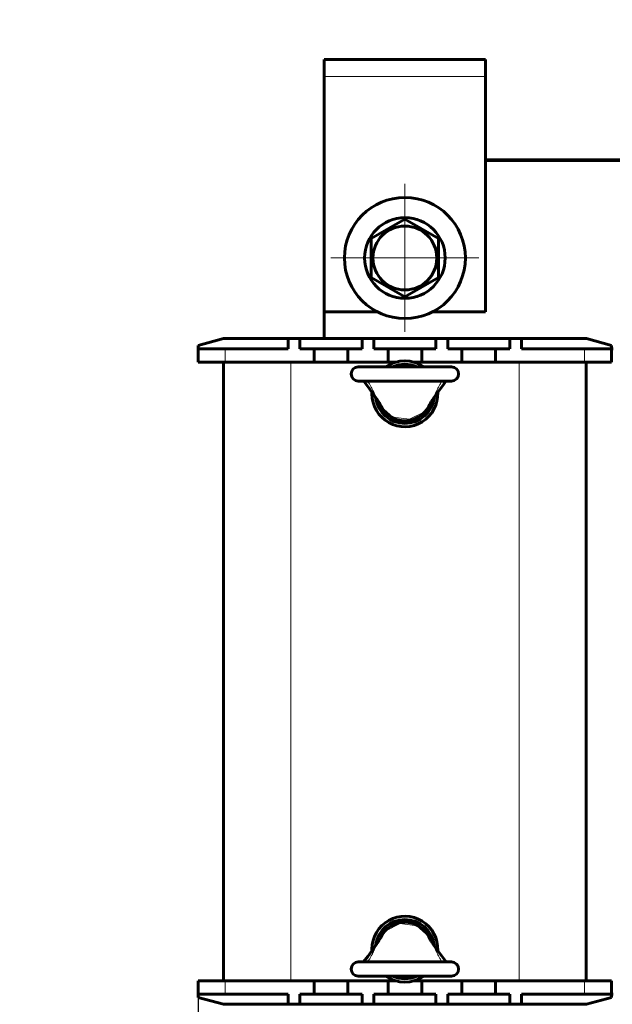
# Model space of a CAD drawing. Header units: millimetres. Extents: x 0 to 420, y 0 to 594.
# Tile 2 of 6: x 0 to 88, y 168 to 314. Entities that reach past the tile are written whole.
import ezdxf

# ---------------------------------------------------------------- set-up
doc = ezdxf.new("R2010")
doc.units = ezdxf.units.MM
for name, pattern in [('K5LT_AXLED', [19.5, 15, -1.5, 1.5, -1.5]), ('K5LT_BASIC', [0]), ('K5LT_THIN', [0])]:
    doc.linetypes.add(name, pattern=pattern)
doc.layers.add('Системный слой', color=7, linetype='Continuous')
doc.styles.add('KDIMTEXTSTYLE', font='GOST_AU.SHX', dxfattribs={"width": 0.96, "oblique": 15, "height": 5})
doc.dimstyles.new('KDIMSTYLE (1.00)', dxfattribs={"dimtxt": 5, "dimasz": 1, "dimexe": 2, "dimexo": 0, "dimgap": 1, "dimtad": 1, "dimtxsty": 'KDIMTEXTSTYLE', "dimsah": 1, "dimcen": 0, "dimdle": 1, "dimadec": 0, "dimazin": 0, "dimtfac": 0.667, "dimtmove": 0, "dimatfit": 3, "dimfxl": 1, "dimtvp": 1, "dimtolj": 1, "dimtzin": 0, "dimarcsym": 0})

# ---------------------------------------------------------------- blocks, each defined once
blk = doc.blocks.new('U4')
at = {"layer": 'Системный слой', "color": 150, "linetype": 'K5LT_BASIC', "lineweight": 60, "true_color": 0x0080ff}
for p, q in [((43.83, 171.17), (48.83, 171.17)), ((54.83, 171.17), (55.95, 171.17)), ((58.72, 171.17), (59.83, 171.17)), ((65.83, 171.17), (70.83, 171.17))]:
    blk.add_line(p, q, dxfattribs=at)
blk = doc.blocks.new('U5')
at = {"layer": 'Системный слой', "color": 150, "linetype": 'K5LT_BASIC', "lineweight": 60, "true_color": 0x0080ff}
for p, q in [((43.83, 263.17), (48.83, 263.17)), ((54.83, 263.17), (55.95, 263.17)), ((58.72, 263.17), (59.83, 263.17)), ((65.83, 263.17), (70.83, 263.17))]:
    blk.add_line(p, q, dxfattribs=at)
blk = doc.blocks.new('U8')
at = {"layer": 'Системный слой', "color": 150, "linetype": 'K5LT_BASIC', "lineweight": 60, "true_color": 0x0080ff}
for p, q in [((45.33, 270.67), (53.21, 270.67)), ((61.46, 270.67), (69.33, 270.67))]:
    blk.add_line(p, q, dxfattribs=at)
blk = doc.blocks.new('U9')
at = {"layer": 'Системный слой', "color": 150, "linetype": 'K5LT_BASIC', "lineweight": 60, "true_color": 0x0080ff}
for p, q in [((51.18, 260.37), (51.8, 259.55)), ((51.8, 259.55), (52.42, 258.7)), ((52.42, 258.7), (53.06, 257.8))]:
    blk.add_line(p, q, dxfattribs=at)
blk = doc.blocks.new('U10')
at = {"layer": 'Системный слой', "color": 150, "linetype": 'K5LT_BASIC', "lineweight": 60, "true_color": 0x0080ff}
for p, q in [((62.86, 259.55), (62.24, 258.7)), ((63.49, 260.37), (62.86, 259.55)), ((62.24, 258.7), (61.61, 257.8))]:
    blk.add_line(p, q, dxfattribs=at)
blk = doc.blocks.new('U11')
at = {"layer": 'Системный слой', "color": 150, "linetype": 'K5LT_BASIC', "lineweight": 60, "true_color": 0x0080ff}
for p, q in [((62.24, 175.64), (61.61, 176.53)), ((62.86, 174.78), (62.24, 175.64)), ((63.49, 173.97), (62.86, 174.78))]:
    blk.add_line(p, q, dxfattribs=at)
blk = doc.blocks.new('U12')
at = {"layer": 'Системный слой', "color": 150, "linetype": 'K5LT_BASIC', "lineweight": 60, "true_color": 0x0080ff}
for p, q in [((52.42, 175.63), (53.06, 176.53)), ((51.18, 173.97), (51.8, 174.78)), ((51.8, 174.78), (52.42, 175.63))]:
    blk.add_line(p, q, dxfattribs=at)
blk = doc.blocks.new('U17')
at = {"layer": 'Системный слой', "color": 150, "linetype": 'K5LT_BASIC', "lineweight": 60, "true_color": 0x0080ff}
for p, q in [((88.08, 265.17), (88.33, 265.17)), ((149.83, 265.17), (150.08, 265.17))]:
    blk.add_line(p, q, dxfattribs=at)
blk = doc.blocks.new('U28')
at = {"layer": 'Системный слой', "color": 150, "linetype": 'K5LT_BASIC', "lineweight": 60, "true_color": 0x0080ff}
for p, q in [((88.33, 169.17), (88.08, 169.17)), ((150.08, 169.17), (149.83, 169.17))]:
    blk.add_line(p, q, dxfattribs=at)
blk = doc.blocks.new('U29')
at = {"layer": 'Системный слой', "color": 150, "linetype": 'K5LT_BASIC', "lineweight": 60, "true_color": 0x0080ff}
for start, end in [(54.7187, 125.2813), (180, 2.4479), (177.5521, 180)]:
    blk.add_arc((57.33, 258.47), 4.9, start, end, dxfattribs=at)
blk = doc.blocks.new('U30')
at = {"layer": 'Системный слой', "color": 150, "linetype": 'K5LT_BASIC', "lineweight": 60, "true_color": 0x0080ff}
for start, end in [(357.5521, 180), (180, 182.4479), (234.7187, 305.2813)]:
    blk.add_arc((57.33, 175.87), 4.9, start, end, dxfattribs=at)
blk = doc.blocks.new('U31')
at = {"layer": 'Системный слой', "color": 150, "linetype": 'K5LT_BASIC', "lineweight": 60, "true_color": 0x0080ff}
for start, end in [(7.0448, 172.9551), (245.38, 294.62)]:
    blk.add_arc((57.33, 175.87), 4.4, start, end, dxfattribs=at)
blk = doc.blocks.new('U32')
at = {"layer": 'Системный слой', "color": 150, "linetype": 'K5LT_BASIC', "lineweight": 60, "true_color": 0x0080ff}
for start, end in [(65.38, 114.62), (187.0448, 352.9551)]:
    blk.add_arc((57.33, 258.47), 4.4, start, end, dxfattribs=at)
blk = doc.blocks.new('U35')
at = {"layer": 'Системный слой', "color": 7, "linetype": 'K5LT_THIN', "lineweight": 18}
for p, q in [((55.55, 255.01), (53.82, 256.55)), ((60.84, 256.55), (60.27, 255.8)), ((58.01, 254.67), (55.55, 255.01)), ((60.27, 255.8), (58.01, 254.67))]:
    blk.add_line(p, q, dxfattribs=at)
for centre, start, end in [((56.45, 258.01), 207.521, 209.0666), ((58.22, 258.01), 330.9338, 332.4786)]:
    blk.add_arc(centre, 3, start, end, dxfattribs=at)
blk = doc.blocks.new('U36')
at = {"layer": 'Системный слой', "color": 7, "linetype": 'K5LT_THIN', "lineweight": 18}
for p, q in [((54.39, 178.53), (56.65, 179.67)), ((56.65, 179.67), (59.12, 179.33)), ((59.12, 179.33), (60.84, 177.79)), ((53.82, 177.79), (54.39, 178.53))]:
    blk.add_line(p, q, dxfattribs=at)
for centre, start, end in [((56.45, 176.33), 150.9338, 152.4786), ((58.22, 176.33), 27.521, 29.0666)]:
    blk.add_arc(centre, 3, start, end, dxfattribs=at)
blk = doc.blocks.new('KDIMARROW_01')
at = {"layer": 'Системный слой'}
blk.add_hatch(color=0, dxfattribs=at).paths.add_polyline_path([(0, 0), (-7, 0.92), (-6.3, 0), (-7, -0.92)])
at = {"layer": 'Системный слой', "color": 0, "linetype": 'K5LT_THIN', "lineweight": 18}
for p, q in [((-6.3, 0), (-7, 0.92)), ((-7, 0.92), (0, 0)), ((0, 0), (-7, -0.92)), ((-7, -0.92), (-6.3, 0)), ((0, 0), (-1, 0))]:
    blk.add_line(p, q, dxfattribs=at)
blk = doc.blocks.new('U41')
at = {"layer": 'Системный слой', "color": 30, "linetype": 'K5LT_AXLED', "lineweight": 18, "true_color": 0xff8000}
for q in [(57.33, 289.67), (46.33, 278.67), (68.33, 278.67), (57.33, 267.67)]:
    blk.add_line((57.33, 278.67), q, dxfattribs=at)

msp = doc.modelspace()

# ---------------------------------------------------------------- linework, layer by layer
at = {"layer": 'Системный слой', "color": 150, "linetype": 'K5LT_BASIC', "lineweight": 60, "true_color": 0x0080ff}
for p, q in [((45.334, 308.166), (45.334, 305.666)), ((45.334, 308.166), (69.334, 308.166)), ((69.334, 305.666), (69.334, 308.166)), ((45.334, 305.666), (45.334, 270.666)), ((69.334, 270.666), (69.334, 305.666)), ((69.334, 293.266), (168.834, 293.266)), ((168.834, 293.166), (69.334, 293.166)), ((52.334, 281.553), (57.334, 284.44)), ((57.334, 284.44), (62.334, 281.553)), ((52.334, 275.779), (52.334, 281.553)), ((62.334, 281.553), (62.334, 275.779)), ((57.334, 272.893), (52.334, 275.779)), ((62.334, 275.779), (57.334, 272.893)), ((45.334, 270.666), (45.334, 266.666)), ((30.316, 266.666), (26.584, 265.666)), ((30.316, 266.666), (39.959, 266.666)), ((39.959, 266.666), (41.709, 266.666)), ((39.959, 265.166), (39.959, 266.666)), ((41.709, 265.166), (41.709, 266.666)), ((41.709, 266.666), (50.959, 266.666)), ((50.959, 265.166), (50.959, 266.666)), ((50.959, 266.666), (52.709, 266.666)), ((52.709, 266.666), (61.959, 266.666)), ((52.709, 265.166), (52.709, 266.666)), ((61.959, 265.166), (61.959, 266.666)), ((61.959, 266.666), (63.709, 266.666)), ((63.709, 266.666), (72.959, 266.666)), ((63.709, 265.166), (63.709, 266.666)), ((72.959, 266.666), (74.709, 266.666)), ((72.959, 265.166), (72.959, 266.666)), ((74.709, 266.666), (84.352, 266.666)), ((74.709, 265.166), (74.709, 266.666)), ((88.084, 265.666), (84.352, 266.666)), ((26.584, 265.166), (26.584, 265.666)), ((26.584, 265.166), (30.584, 265.166)), ((26.584, 263.166), (26.584, 265.166)), ((30.584, 265.166), (39.959, 265.166)), ((41.709, 265.166), (43.834, 265.166)), ((43.834, 265.166), (43.834, 263.166)), ((46.334, 265.166), (43.834, 265.166)), ((48.834, 265.166), (46.334, 265.166)), ((48.834, 263.166), (48.834, 265.166)), ((48.834, 265.166), (50.959, 265.166)), ((52.709, 265.166), (54.834, 265.166)), ((57.334, 265.166), (54.834, 265.166)), ((54.834, 265.166), (54.834, 263.166)), ((59.834, 265.166), (57.334, 265.166)), ((59.834, 263.166), (59.834, 265.166)), ((59.834, 265.166), (61.959, 265.166)), ((63.709, 265.166), (65.834, 265.166)), ((65.834, 265.166), (65.834, 263.166)), ((68.334, 265.166), (65.834, 265.166)), ((70.834, 265.166), (68.334, 265.166)), ((70.834, 263.166), (70.834, 265.166)), ((70.834, 265.166), (72.959, 265.166)), ((74.709, 265.166), (84.084, 265.166)), ((84.084, 265.166), (88.084, 265.166)), ((88.084, 265.166), (88.084, 265.666)), ((88.084, 263.166), (88.084, 265.166)), ((26.584, 263.166), (30.584, 263.166)), ((30.334, 171.166), (30.334, 263.166)), ((30.584, 263.166), (43.834, 263.166)), ((48.834, 263.166), (54.834, 263.166)), ((64.284, 262.466), (50.384, 262.466)), ((59.834, 263.166), (65.834, 263.166)), ((70.834, 263.166), (84.084, 263.166)), ((84.084, 263.166), (88.084, 263.166)), ((84.334, 171.166), (84.334, 263.166)), ((64.284, 260.366), (50.384, 260.366)), ((50.384, 173.966), (64.284, 173.966)), ((50.384, 171.866), (64.284, 171.866)), ((30.584, 171.166), (26.584, 171.166)), ((26.584, 171.166), (26.584, 169.166)), ((43.834, 171.166), (30.584, 171.166)), ((43.834, 171.166), (43.834, 169.166)), ((48.834, 169.166), (48.834, 171.166)), ((54.834, 171.166), (48.834, 171.166)), ((54.834, 171.166), (54.834, 169.166)), ((59.834, 169.166), (59.834, 171.166)), ((65.834, 171.166), (59.834, 171.166)), ((65.834, 171.166), (65.834, 169.166)), ((70.834, 169.166), (70.834, 171.166)), ((84.084, 171.166), (70.834, 171.166)), ((88.084, 171.166), (84.084, 171.166)), ((88.084, 171.166), (88.084, 169.166)), ((30.584, 169.166), (26.584, 169.166)), ((26.584, 169.166), (26.584, 168.666)), ((26.584, 168.666), (30.316, 167.666)), ((39.959, 169.166), (30.584, 169.166)), ((39.959, 169.166), (39.959, 167.666)), ((41.709, 169.166), (41.709, 167.666)), ((43.834, 169.166), (41.709, 169.166)), ((43.834, 169.166), (46.334, 169.166)), ((46.334, 169.166), (48.834, 169.166)), ((50.959, 169.166), (48.834, 169.166)), ((50.959, 169.166), (50.959, 167.666)), ((52.709, 169.166), (52.709, 167.666)), ((54.834, 169.166), (52.709, 169.166)), ((54.834, 169.166), (57.334, 169.166)), ((57.334, 169.166), (59.834, 169.166)), ((61.959, 169.166), (59.834, 169.166)), ((61.959, 169.166), (61.959, 167.666)), ((63.709, 169.166), (63.709, 167.666)), ((65.834, 169.166), (63.709, 169.166)), ((65.834, 169.166), (68.334, 169.166)), ((68.334, 169.166), (70.834, 169.166)), ((72.959, 169.166), (70.834, 169.166)), ((72.959, 169.166), (72.959, 167.666)), ((74.709, 169.166), (74.709, 167.666)), ((84.084, 169.166), (74.709, 169.166)), ((88.084, 169.166), (84.084, 169.166)), ((84.352, 167.666), (88.084, 168.666)), ((88.084, 169.166), (88.084, 168.666)), ((39.959, 167.666), (30.316, 167.666)), ((41.709, 167.666), (39.959, 167.666)), ((50.959, 167.666), (41.709, 167.666)), ((52.709, 167.666), (50.959, 167.666)), ((61.959, 167.666), (52.709, 167.666)), ((63.709, 167.666), (61.959, 167.666)), ((72.959, 167.666), (63.709, 167.666)), ((74.709, 167.666), (72.959, 167.666)), ((84.352, 167.666), (74.709, 167.666))]:
    msp.add_line(p, q, dxfattribs=at)
at = {"layer": 'Системный слой', "color": 7, "linetype": 'K5LT_THIN', "lineweight": 18}
for p, q in [((69.334, 305.666), (45.334, 305.666)), ((30.584, 263.166), (30.584, 265.166)), ((84.084, 263.166), (84.084, 265.166)), ((40.334, 171.166), (40.334, 263.166)), ((74.334, 171.166), (74.334, 263.166)), ((30.584, 171.166), (30.584, 169.166)), ((84.084, 171.166), (84.084, 169.166))]:
    msp.add_line(p, q, dxfattribs=at)
at = {"layer": 'Системный слой', "color": 150, "linetype": 'K5LT_BASIC', "lineweight": 60, "true_color": 0x0080ff}
for radius in [9, 6, 4.75]:
    msp.add_circle((57.334, 278.666), radius, dxfattribs=at)
for centre, radius, start, end in [((50.384, 261.416), 1.05, 90, 270), ((64.284, 261.416), 1.05, 270, 90), ((56.45, 258.006), 3.003, 207.52103, 209.06656), ((57.334, 258.466), 4, 207.52081, 332.47918), ((58.216, 258.006), 3.005, 330.93377, 332.47862), ((57.334, 175.866), 4, 27.52081, 152.47918), ((56.451, 176.326), 3.005, 150.93377, 152.47862), ((58.218, 176.327), 3.003, 27.52103, 29.06656), ((50.384, 172.916), 1.05, 90, 270), ((64.284, 172.916), 1.05, 270, 90)]:
    msp.add_arc(centre, radius, start, end, dxfattribs=at)
for points, knots in [([(51.856, 260.291), (51.844, 260.311), (51.822, 260.341), (51.793, 260.362), (51.777, 260.366), (51.771, 260.366)], [0, 0, 0, 0, 2.4967269, 4.4966787, 6, 6, 6, 6]), ([(62.811, 260.291), (62.823, 260.311), (62.846, 260.341), (62.874, 260.362), (62.89, 260.366), (62.896, 260.366)], [0, 0, 0, 0, 2.4967265, 4.4966783, 6, 6, 6, 6]), ([(53.786, 256.618), (53.707, 256.769), (53.625, 256.918), (53.453, 257.213), (53.363, 257.358), (53.26, 257.512), (53.253, 257.523), (53.227, 257.562), (53.208, 257.589), (53.173, 257.641), (53.155, 257.665), (53.122, 257.712), (53.106, 257.734), (53.08, 257.771), (53.069, 257.786), (53.058, 257.8)], [0, 0, 0, 0, 3.6, 3.6, 7.2, 7.2, 7.4863589, 7.4863589, 8.1780284, 8.1780284, 8.8068189, 8.8068189, 9.3784465, 9.3784465, 9.7592588, 9.7592588, 9.7592588, 9.7592588]), ([(60.881, 256.618), (60.916, 256.685), (60.952, 256.753), (61.053, 256.936), (61.119, 257.052), (61.276, 257.313), (61.369, 257.457), (61.481, 257.621), (61.497, 257.644), (61.535, 257.698), (61.557, 257.729), (61.589, 257.773), (61.599, 257.787), (61.609, 257.8)], [0, 0, 0, 0, 1.6102903, 1.6102903, 4.4282984, 4.4282984, 8.0282984, 8.0282984, 8.6097173, 8.6097173, 9.406986, 9.406986, 9.7593349, 9.7593349, 9.7593349, 9.7593349]), ([(53.786, 177.714), (53.751, 177.647), (53.715, 177.58), (53.614, 177.396), (53.548, 177.28), (53.391, 177.019), (53.299, 176.875), (53.186, 176.711), (53.17, 176.688), (53.132, 176.635), (53.11, 176.604), (53.078, 176.559), (53.068, 176.546), (53.058, 176.532)], [0, 0, 0, 0, 1.6102903, 1.6102903, 4.4282984, 4.4282984, 8.0282984, 8.0282984, 8.6097173, 8.6097173, 9.406986, 9.406986, 9.7593349, 9.7593349, 9.7593349, 9.7593349]), ([(60.881, 177.714), (60.96, 177.563), (61.042, 177.414), (61.214, 177.12), (61.305, 176.974), (61.407, 176.821), (61.415, 176.809), (61.44, 176.771), (61.459, 176.743), (61.495, 176.692), (61.512, 176.667), (61.545, 176.62), (61.561, 176.598), (61.587, 176.561), (61.598, 176.547), (61.609, 176.532)], [0, 0, 0, 0, 3.6, 3.6, 7.2, 7.2, 7.4863589, 7.4863589, 8.1780284, 8.1780284, 8.8068189, 8.8068189, 9.3784465, 9.3784465, 9.7592588, 9.7592588, 9.7592588, 9.7592588]), ([(51.856, 174.041), (51.844, 174.021), (51.822, 173.991), (51.793, 173.97), (51.777, 173.966), (51.771, 173.966)], [0, 0, 0, 0, 2.4967265, 4.4966783, 6, 6, 6, 6]), ([(62.811, 174.041), (62.823, 174.021), (62.846, 173.991), (62.874, 173.97), (62.89, 173.966), (62.896, 173.966)], [0, 0, 0, 0, 2.4967269, 4.4966787, 6, 6, 6, 6])]:
    msp.add_open_spline(points, degree=3, knots=knots, dxfattribs=at)
at = {"layer": 'Системный слой', "color": 7, "linetype": 'K5LT_THIN', "lineweight": 18}
for points, knots in [([(51.856, 260.291), (51.946, 260.144), (52.111, 259.867), (52.317, 259.487), (52.467, 259.196), (52.564, 258.996), (52.626, 258.862), (52.671, 258.763), (52.708, 258.681), (52.739, 258.608), (52.769, 258.538), (52.797, 258.47), (52.825, 258.402), (52.85, 258.34), (52.873, 258.281), (52.894, 258.226), (52.915, 258.171), (52.933, 258.123), (52.948, 258.079), (52.963, 258.038), (52.977, 257.998), (52.99, 257.961), (53.006, 257.915), (53.023, 257.871), (53.038, 257.834), (53.049, 257.814), (53.056, 257.804), (53.058, 257.8)], [0, 0, 0, 0, 4.6245081, 8.6500092, 11.6814488, 13.5780064, 14.8287163, 15.828633, 16.6561683, 17.4212949, 18.1167836, 18.885156, 19.6268035, 20.3408161, 20.9470814, 21.6005802, 22.2463034, 22.8474749, 23.3487218, 23.8710496, 24.3924837, 24.9179131, 25.3894807, 26.451759, 27.1143308, 27.6559944, 28, 28, 28, 28]), ([(62.811, 260.291), (62.372, 260.281), (61.546, 260.263), (60.356, 260.243), (58.37, 260.22), (56.39, 260.219), (54.427, 260.242), (53.199, 260.262), (52.355, 260.28), (51.856, 260.291)], [0, 0, 0, 0, 1.2013402, 2.2627918, 3.2597433, 6.6388614, 7.6867363, 8.635352, 10, 10, 10, 10]), ([(62.811, 260.291), (62.721, 260.144), (62.557, 259.867), (62.35, 259.487), (62.2, 259.196), (62.104, 258.996), (62.041, 258.862), (61.996, 258.763), (61.959, 258.681), (61.928, 258.608), (61.898, 258.538), (61.87, 258.47), (61.842, 258.402), (61.817, 258.34), (61.794, 258.281), (61.773, 258.226), (61.753, 258.171), (61.735, 258.123), (61.719, 258.079), (61.704, 258.038), (61.69, 257.998), (61.677, 257.961), (61.661, 257.915), (61.644, 257.871), (61.629, 257.834), (61.618, 257.814), (61.612, 257.804), (61.609, 257.8)], [0, 0, 0, 0, 4.6245196, 8.6500297, 11.6814718, 13.5780252, 14.8287287, 15.828641, 16.6561751, 17.4213018, 18.1167932, 18.8851578, 19.626796, 20.3407969, 20.9470598, 21.6005523, 22.246269, 22.8474346, 23.3486812, 23.8710075, 24.3924389, 24.9178653, 25.3894317, 26.4517122, 27.1142866, 27.6559659, 28, 28, 28, 28]), ([(51.856, 174.041), (51.914, 174.136), (52.02, 174.314), (52.164, 174.563), (52.275, 174.769), (52.365, 174.938), (52.436, 175.075), (52.495, 175.194), (52.544, 175.296), (52.588, 175.387), (52.626, 175.47), (52.664, 175.554), (52.702, 175.639), (52.74, 175.726), (52.773, 175.804), (52.802, 175.875), (52.829, 175.939), (52.853, 176), (52.875, 176.056), (52.894, 176.106), (52.911, 176.152), (52.927, 176.193), (52.941, 176.233), (52.955, 176.272), (52.969, 176.311), (52.987, 176.36), (53.002, 176.406), (53.018, 176.447), (53.028, 176.474), (53.038, 176.496), (53.047, 176.515), (53.054, 176.526), (53.058, 176.532)], [0, 0, 0, 0, 3.5188102, 6.5562711, 9.1123828, 10.9977414, 12.6936962, 14.0715148, 15.3206008, 16.3912557, 17.3980618, 18.341019, 19.4658512, 20.5415243, 21.5717845, 22.410625, 23.2390733, 24.0494486, 24.7867771, 25.4675018, 26.095557, 26.6672914, 27.2177647, 27.8148692, 28.3937362, 28.9670203, 30.133094, 30.7652213, 31.3425617, 31.8506812, 32.3962776, 33, 33, 33, 33]), ([(62.811, 174.041), (62.721, 174.188), (62.557, 174.466), (62.35, 174.845), (62.2, 175.136), (62.104, 175.336), (62.041, 175.47), (61.996, 175.569), (61.959, 175.652), (61.928, 175.724), (61.898, 175.794), (61.87, 175.862), (61.842, 175.93), (61.817, 175.993), (61.794, 176.051), (61.773, 176.107), (61.753, 176.161), (61.735, 176.209), (61.719, 176.253), (61.704, 176.294), (61.69, 176.334), (61.677, 176.371), (61.661, 176.417), (61.644, 176.461), (61.629, 176.498), (61.618, 176.518), (61.612, 176.528), (61.609, 176.532)], [0, 0, 0, 0, 4.6245081, 8.6500092, 11.6814488, 13.5780064, 14.8287163, 15.828633, 16.6561683, 17.4212949, 18.1167836, 18.885156, 19.6268035, 20.3408161, 20.9470814, 21.6005802, 22.2463034, 22.8474749, 23.3487218, 23.8710496, 24.3924837, 24.9179131, 25.3894807, 26.451759, 27.1143308, 27.6559944, 28, 28, 28, 28]), ([(51.856, 174.041), (52.295, 174.051), (53.121, 174.069), (54.312, 174.089), (56.297, 174.112), (58.278, 174.113), (60.24, 174.091), (61.468, 174.071), (62.313, 174.053), (62.811, 174.041)], [0, 0, 0, 0, 1.2013402, 2.2627918, 3.2597433, 6.6388614, 7.6867363, 8.635352, 10, 10, 10, 10])]:
    msp.add_open_spline(points, degree=3, knots=knots, dxfattribs=at)

# ---------------------------------------------------------------- block references
at = {"layer": 'Системный слой'}
for name in ['U41', 'U8', 'U17', 'U29', 'U5', 'U32', 'U9', 'U10', 'U35', 'U30', 'U31', 'U36', 'U12', 'U11', 'U4', 'U28']:
    msp.add_blockref(name, (0, 0), dxfattribs=at)

# ---------------------------------------------------------------- dimensions: what is measured, and where the dimension line sits
at = {"layer": 'Системный слой', "color": 7}
msp.add_linear_dim(base=(26.584, 113.774), p1=(211.584, 170.166), p2=(26.584, 170.166), location=(119.084, 113.774), text='\\H10.0;\\W0.965;\\Q15;\\H10.0;\\W0.965;\\Q15;\\Q15;Ш', dimstyle='KDIMSTYLE (1.00)', override={"dimexo": 0, "dimblk1": 'KDIMARROW_01', "dimblk2": 'KDIMARROW_01', "dimse1": 0, "dimse2": 0, "dimclrt": 7, "dimtolj": 1}, dxfattribs=at).render()

doc.saveas('drawing.dxf')
